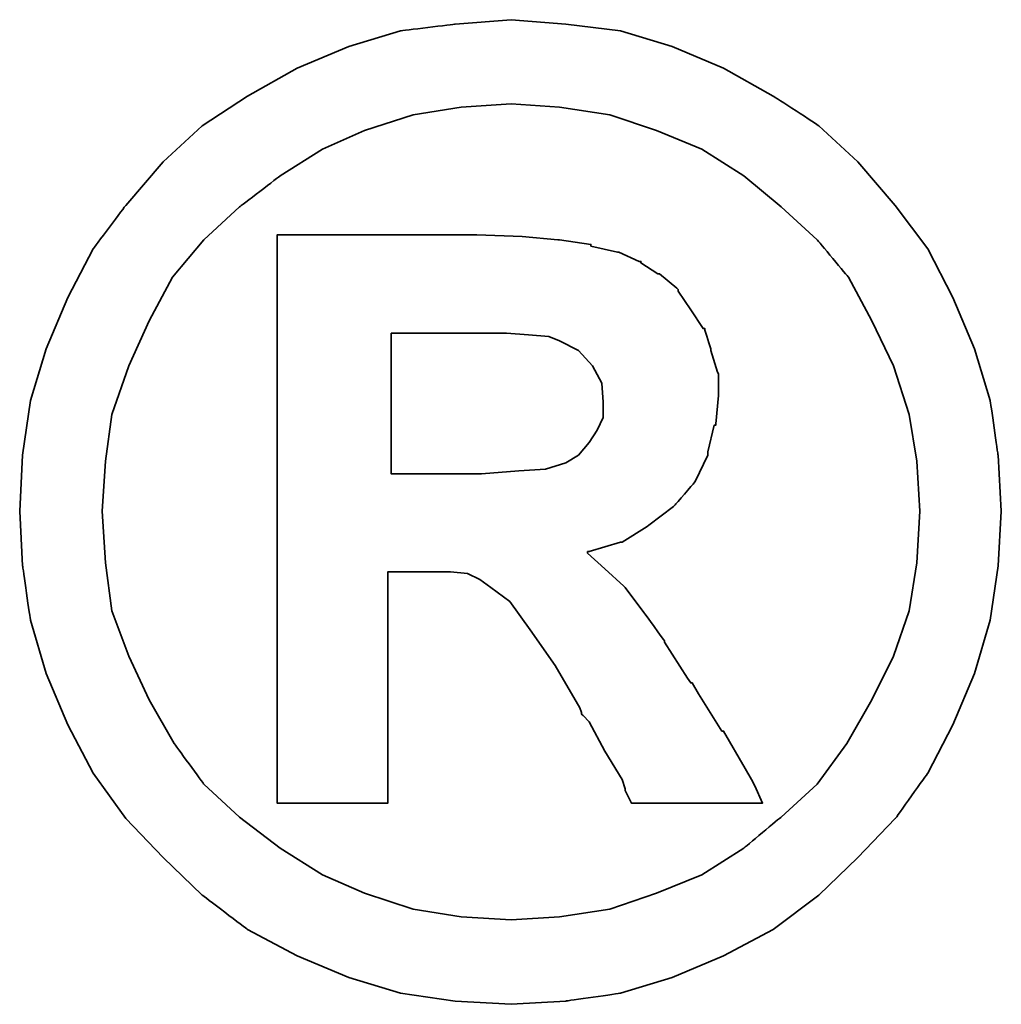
# Model space of a CAD drawing. Header units: millimetres. Extents: x 292 to 530, y -432 to -356.
# Tile 49 of 52: x 475.152 to 475.698, y -407.709 to -407.16. Entities that reach past the tile are written whole.
import ezdxf

# ---------------------------------------------------------------- set-up
doc = ezdxf.new("R2010")
doc.units = ezdxf.units.MM
doc.header["$LTSCALE"] = 0.1
doc.layers.add('DIM', color=4, linetype='CONTINUOUS')
doc.layers.add('layer 1', color=7, linetype='CONTINUOUS')

# ---------------------------------------------------------------- blocks, each defined once
blk = doc.blocks.new('TBI MOTION logo(完整正式版)')
at = {"layer": 'layer 1', "color": 22, "lineweight": 35}
for points, knots in [([(81.20634, 4.98624), (81.20634, 4.98624), (81.18649, 5.32862), (81.18649, 5.32862), (81.18649, 5.32862), (81.18649, 5.32862), (81.13886, 5.66206), (81.13886, 5.66206), (81.13886, 5.66206), (81.13886, 5.66206), (81.04359, 5.97764), (81.04359, 5.97764), (81.04359, 5.97764), (81.04359, 5.97764), (80.91061, 6.29124), (80.91061, 6.29124), (80.91061, 6.29124), (80.91061, 6.29124), (80.75778, 6.58697), (80.75778, 6.58697), (80.75778, 6.58697), (80.75778, 6.58697), (80.5593, 6.85294), (80.5593, 6.85294), (80.5593, 6.85294), (80.5593, 6.85294), (80.33105, 7.1189), (80.33105, 7.1189), (80.33105, 7.1189), (80.33105, 7.1189), (80.09287, 7.33921), (80.09287, 7.33921), (80.09287, 7.33921), (80.09287, 7.33921), (79.815, 7.51982), (79.815, 7.51982), (79.815, 7.51982), (79.815, 7.51982), (79.51133, 7.69051), (79.51133, 7.69051), (79.51133, 7.69051), (79.51133, 7.69051), (79.19773, 7.8235), (79.19773, 7.8235), (79.19773, 7.8235), (79.19773, 7.8235), (78.88215, 7.91877), (78.88215, 7.91877), (78.88215, 7.91877), (78.88215, 7.91877), (78.54871, 7.95846), (78.54871, 7.95846), (78.54871, 7.95846), (78.54871, 7.95846), (78.21526, 7.98625), (78.21526, 7.98625), (78.21526, 7.98625), (78.21526, 7.98625), (77.87388, 7.95846), (77.87388, 7.95846), (77.87388, 7.95846), (77.87388, 7.95846), (77.54044, 7.91877), (77.54044, 7.91877), (77.54044, 7.91877), (77.54044, 7.91877), (77.22485, 7.8235), (77.22485, 7.8235), (77.22485, 7.8235), (77.22485, 7.8235), (76.91027, 7.69051), (76.91027, 7.69051), (76.91027, 7.69051), (76.91027, 7.69051), (76.6056, 7.51982), (76.6056, 7.51982), (76.6056, 7.51982), (76.6056, 7.51982), (76.32972, 7.33921), (76.32972, 7.33921), (76.32972, 7.33921), (76.32972, 7.33921), (76.09154, 7.1189), (76.09154, 7.1189), (76.09154, 7.1189), (76.09154, 7.1189), (75.86329, 6.85294), (75.86329, 6.85294), (75.86329, 6.85294), (75.86329, 6.85294), (75.66382, 6.58697), (75.66382, 6.58697), (75.66382, 6.58697), (75.66382, 6.58697), (75.51099, 6.29124), (75.51099, 6.29124), (75.51099, 6.29124), (75.51099, 6.29124), (75.37702, 5.97764), (75.37702, 5.97764), (75.37702, 5.97764), (75.37702, 5.97764), (75.28175, 5.66206), (75.28175, 5.66206), (75.28175, 5.66206), (75.28175, 5.66206), (75.23411, 5.32862), (75.23411, 5.32862), (75.23411, 5.32862), (75.23411, 5.32862), (75.21625, 4.98624), (75.21625, 4.98624), (75.21625, 4.98624), (75.21625, 4.98624), (75.23411, 4.6528), (75.23411, 4.6528), (75.23411, 4.6528), (75.23411, 4.6528), (75.28175, 4.32035), (75.28175, 4.32035), (75.28175, 4.32035), (75.28175, 4.32035), (75.37702, 3.99583), (75.37702, 3.99583), (75.37702, 3.99583), (75.37702, 3.99583), (75.51099, 3.68224), (75.51099, 3.68224), (75.51099, 3.68224), (75.51099, 3.68224), (75.66382, 3.38749), (75.66382, 3.38749), (75.66382, 3.38749), (75.66382, 3.38749), (75.86329, 3.10963), (75.86329, 3.10963), (75.86329, 3.10963), (75.86329, 3.10963), (76.09154, 2.87145), (76.09154, 2.87145), (76.09154, 2.87145), (76.09154, 2.87145), (76.32972, 2.6432), (76.32972, 2.6432), (76.32972, 2.6432), (76.32972, 2.6432), (76.6056, 2.43381), (76.6056, 2.43381), (76.6056, 2.43381), (76.6056, 2.43381), (76.91027, 2.27205), (76.91027, 2.27205), (76.91027, 2.27205), (76.91027, 2.27205), (77.22485, 2.13906), (77.22485, 2.13906), (77.22485, 2.13906), (77.22485, 2.13906), (77.54044, 2.0438), (77.54044, 2.0438), (77.54044, 2.0438), (77.54044, 2.0438), (77.87388, 1.99616), (77.87388, 1.99616), (77.87388, 1.99616), (77.87388, 1.99616), (78.21526, 1.97631), (78.21526, 1.97631), (78.21526, 1.97631), (78.21526, 1.97631), (78.54871, 1.99616), (78.54871, 1.99616), (78.54871, 1.99616), (78.54871, 1.99616), (78.88215, 2.0438), (78.88215, 2.0438), (78.88215, 2.0438), (78.88215, 2.0438), (79.19773, 2.13906), (79.19773, 2.13906), (79.19773, 2.13906), (79.19773, 2.13906), (79.51133, 2.27205), (79.51133, 2.27205), (79.51133, 2.27205), (79.51133, 2.27205), (79.815, 2.43381), (79.815, 2.43381), (79.815, 2.43381), (79.815, 2.43381), (80.09287, 2.6432), (80.09287, 2.6432), (80.09287, 2.6432), (80.09287, 2.6432), (80.33105, 2.87145), (80.33105, 2.87145), (80.33105, 2.87145), (80.33105, 2.87145), (80.5593, 3.10963), (80.5593, 3.10963), (80.5593, 3.10963), (80.5593, 3.10963), (80.75778, 3.38749), (80.75778, 3.38749), (80.75778, 3.38749), (80.75778, 3.38749), (80.91061, 3.68224), (80.91061, 3.68224), (80.91061, 3.68224), (80.91061, 3.68224), (81.04359, 3.99583), (81.04359, 3.99583), (81.04359, 3.99583), (81.04359, 3.99583), (81.13886, 4.32035), (81.13886, 4.32035), (81.13886, 4.32035), (81.13886, 4.32035), (81.18649, 4.6528), (81.18649, 4.6528), (81.18649, 4.6528), (81.18649, 4.6528), (81.20634, 4.98624), (81.20634, 4.98624)], [0, 0, 0, 0, 0.0178571, 0.0178571, 0.0178571, 0.0178572, 0.0357143, 0.0357143, 0.0357143, 0.0357143, 0.0535714, 0.0535714, 0.0535714, 0.0535714, 0.0714286, 0.0714286, 0.0714286, 0.0714286, 0.0892857, 0.0892857, 0.0892857, 0.0892857, 0.1071429, 0.1071429, 0.1071429, 0.1071429, 0.125, 0.125, 0.125, 0.125, 0.1428571, 0.1428571, 0.1428571, 0.1428572, 0.1607143, 0.1607143, 0.1607143, 0.1607143, 0.1785714, 0.1785714, 0.1785714, 0.1785714, 0.1964286, 0.1964286, 0.1964286, 0.1964286, 0.2142857, 0.2142857, 0.2142857, 0.2142857, 0.2321429, 0.2321429, 0.2321429, 0.2321429, 0.25, 0.25, 0.25, 0.25, 0.2678571, 0.2678571, 0.2678571, 0.2678572, 0.2857143, 0.2857143, 0.2857143, 0.2857143, 0.3035714, 0.3035714, 0.3035714, 0.3035714, 0.3214286, 0.3214286, 0.3214286, 0.3214286, 0.3392857, 0.3392857, 0.3392857, 0.3392857, 0.3571429, 0.3571429, 0.3571429, 0.3571429, 0.375, 0.375, 0.375, 0.375, 0.3928571, 0.3928571, 0.3928571, 0.3928572, 0.4107143, 0.4107143, 0.4107143, 0.4107143, 0.4285714, 0.4285714, 0.4285714, 0.4285714, 0.4464286, 0.4464286, 0.4464286, 0.4464286, 0.4642857, 0.4642857, 0.4642857, 0.4642857, 0.4821429, 0.4821429, 0.4821429, 0.4821429, 0.5, 0.5, 0.5, 0.5, 0.5178571, 0.5178571, 0.5178571, 0.5178572, 0.5357143, 0.5357143, 0.5357143, 0.5357143, 0.5535714, 0.5535714, 0.5535714, 0.5535714, 0.5714286, 0.5714286, 0.5714286, 0.5714286, 0.5892857, 0.5892857, 0.5892857, 0.5892857, 0.6071429, 0.6071429, 0.6071429, 0.6071429, 0.625, 0.625, 0.625, 0.625, 0.6428571, 0.6428571, 0.6428571, 0.6428572, 0.6607143, 0.6607143, 0.6607143, 0.6607143, 0.6785714, 0.6785714, 0.6785714, 0.6785714, 0.6964286, 0.6964286, 0.6964286, 0.6964286, 0.7142857, 0.7142857, 0.7142857, 0.7142857, 0.7321429, 0.7321429, 0.7321429, 0.7321429, 0.75, 0.75, 0.75, 0.75, 0.7678571, 0.7678571, 0.7678571, 0.7678572, 0.7857143, 0.7857143, 0.7857143, 0.7857143, 0.8035714, 0.8035714, 0.8035714, 0.8035714, 0.8214286, 0.8214286, 0.8214286, 0.8214286, 0.8392857, 0.8392857, 0.8392857, 0.8392857, 0.8571429, 0.8571429, 0.8571429, 0.8571429, 0.875, 0.875, 0.875, 0.875, 0.8928571, 0.8928571, 0.8928571, 0.8928572, 0.9107143, 0.9107143, 0.9107143, 0.9107143, 0.9285714, 0.9285714, 0.9285714, 0.9285714, 0.9464286, 0.9464286, 0.9464286, 0.9464286, 0.9642857, 0.9642857, 0.9642857, 0.9642857, 0.9821429, 0.9821429, 0.9821429, 0.9821429, 1, 1, 1, 1]), ([(80.71014, 4.98624), (80.71014, 4.98624), (80.69129, 5.29091), (80.69129, 5.29091), (80.69129, 5.29091), (80.69129, 5.29091), (80.64464, 5.57672), (80.64464, 5.57672), (80.64464, 5.57672), (80.64464, 5.57672), (80.54937, 5.87245), (80.54937, 5.87245), (80.54937, 5.87245), (80.54937, 5.87245), (80.41639, 6.14833), (80.41639, 6.14833), (80.41639, 6.14833), (80.41639, 6.14833), (80.27349, 6.41429), (80.27349, 6.41429), (80.27349, 6.41429), (80.27349, 6.41429), (80.08295, 6.64255), (80.08295, 6.64255), (80.08295, 6.64255), (80.08295, 6.64255), (79.86264, 6.84301), (79.86264, 6.84301), (79.86264, 6.84301), (79.86264, 6.84301), (79.63439, 7.03355), (79.63439, 7.03355), (79.63439, 7.03355), (79.63439, 7.03355), (79.37835, 7.1963), (79.37835, 7.1963), (79.37835, 7.1963), (79.37835, 7.1963), (79.10246, 7.30944), (79.10246, 7.30944), (79.10246, 7.30944), (79.10246, 7.30944), (78.81665, 7.40471), (78.81665, 7.40471), (78.81665, 7.40471), (78.81665, 7.40471), (78.511, 7.45234), (78.511, 7.45234), (78.511, 7.45234), (78.511, 7.45234), (78.21526, 7.47219), (78.21526, 7.47219), (78.21526, 7.47219), (78.21526, 7.47219), (77.9106, 7.45234), (77.9106, 7.45234), (77.9106, 7.45234), (77.9106, 7.45234), (77.61685, 7.40471), (77.61685, 7.40471), (77.61685, 7.40471), (77.61685, 7.40471), (77.32012, 7.30944), (77.32012, 7.30944), (77.32012, 7.30944), (77.32012, 7.30944), (77.06309, 7.1963), (77.06309, 7.1963), (77.06309, 7.1963), (77.06309, 7.1963), (76.80606, 7.03355), (76.80606, 7.03355), (76.80606, 7.03355), (76.80606, 7.03355), (76.55797, 6.84301), (76.55797, 6.84301), (76.55797, 6.84301), (76.55797, 6.84301), (76.34063, 6.64255), (76.34063, 6.64255), (76.34063, 6.64255), (76.34063, 6.64255), (76.1491, 6.41429), (76.1491, 6.41429), (76.1491, 6.41429), (76.1491, 6.41429), (76.0062, 6.14833), (76.0062, 6.14833), (76.0062, 6.14833), (76.0062, 6.14833), (75.88314, 5.87245), (75.88314, 5.87245), (75.88314, 5.87245), (75.88314, 5.87245), (75.77794, 5.57672), (75.77794, 5.57672), (75.77794, 5.57672), (75.77794, 5.57672), (75.73924, 5.29091), (75.73924, 5.29091), (75.73924, 5.29091), (75.73924, 5.29091), (75.72039, 4.98624), (75.72039, 4.98624), (75.72039, 4.98624), (75.72039, 4.98624), (75.73924, 4.67165), (75.73924, 4.67165), (75.73924, 4.67165), (75.73924, 4.67165), (75.77794, 4.37791), (75.77794, 4.37791), (75.77794, 4.37791), (75.77794, 4.37791), (75.88314, 4.10102), (75.88314, 4.10102), (75.88314, 4.10102), (75.88314, 4.10102), (76.0062, 3.83407), (76.0062, 3.83407), (76.0062, 3.83407), (76.0062, 3.83407), (76.15902, 3.56811), (76.15902, 3.56811), (76.15902, 3.56811), (76.15902, 3.56811), (76.34063, 3.32001), (76.34063, 3.32001), (76.34063, 3.32001), (76.34063, 3.32001), (76.55797, 3.11955), (76.55797, 3.11955), (76.55797, 3.11955), (76.55797, 3.11955), (76.80606, 2.92901), (76.80606, 2.92901), (76.80606, 2.92901), (76.80606, 2.92901), (77.06309, 2.76725), (77.06309, 2.76725), (77.06309, 2.76725), (77.06309, 2.76725), (77.32012, 2.65412), (77.32012, 2.65412), (77.32012, 2.65412), (77.32012, 2.65412), (77.61685, 2.55786), (77.61685, 2.55786), (77.61685, 2.55786), (77.61685, 2.55786), (77.9106, 2.51022), (77.9106, 2.51022), (77.9106, 2.51022), (77.9106, 2.51022), (78.21526, 2.49137), (78.21526, 2.49137), (78.21526, 2.49137), (78.21526, 2.49137), (78.511, 2.51022), (78.511, 2.51022), (78.511, 2.51022), (78.511, 2.51022), (78.81665, 2.55786), (78.81665, 2.55786), (78.81665, 2.55786), (78.81665, 2.55786), (79.10246, 2.65412), (79.10246, 2.65412), (79.10246, 2.65412), (79.10246, 2.65412), (79.37835, 2.76725), (79.37835, 2.76725), (79.37835, 2.76725), (79.37835, 2.76725), (79.63439, 2.92901), (79.63439, 2.92901), (79.63439, 2.92901), (79.63439, 2.92901), (79.86264, 3.11955), (79.86264, 3.11955), (79.86264, 3.11955), (79.86264, 3.11955), (80.08295, 3.32001), (80.08295, 3.32001), (80.08295, 3.32001), (80.08295, 3.32001), (80.26356, 3.56811), (80.26356, 3.56811), (80.26356, 3.56811), (80.26356, 3.56811), (80.41639, 3.83407), (80.41639, 3.83407), (80.41639, 3.83407), (80.41639, 3.83407), (80.54937, 4.10102), (80.54937, 4.10102), (80.54937, 4.10102), (80.54937, 4.10102), (80.64464, 4.37791), (80.64464, 4.37791), (80.64464, 4.37791), (80.64464, 4.37791), (80.69129, 4.67165), (80.69129, 4.67165), (80.69129, 4.67165), (80.69129, 4.67165), (80.71014, 4.98624), (80.71014, 4.98624)], [0, 0, 0, 0, 0.0192308, 0.0192308, 0.0192308, 0.0192308, 0.0384615, 0.0384615, 0.0384615, 0.0384615, 0.0576923, 0.0576923, 0.0576923, 0.0576923, 0.0769231, 0.0769231, 0.0769231, 0.0769231, 0.0961538, 0.0961538, 0.0961538, 0.0961539, 0.1153846, 0.1153846, 0.1153846, 0.1153846, 0.1346154, 0.1346154, 0.1346154, 0.1346154, 0.1538462, 0.1538462, 0.1538462, 0.1538462, 0.1730769, 0.1730769, 0.1730769, 0.1730769, 0.1923077, 0.1923077, 0.1923077, 0.1923077, 0.2115385, 0.2115385, 0.2115385, 0.2115385, 0.2307692, 0.2307692, 0.2307692, 0.2307692, 0.25, 0.25, 0.25, 0.25, 0.2692308, 0.2692308, 0.2692308, 0.2692308, 0.2884615, 0.2884615, 0.2884615, 0.2884615, 0.3076923, 0.3076923, 0.3076923, 0.3076923, 0.3269231, 0.3269231, 0.3269231, 0.3269231, 0.3461538, 0.3461538, 0.3461538, 0.3461539, 0.3653846, 0.3653846, 0.3653846, 0.3653846, 0.3846154, 0.3846154, 0.3846154, 0.3846154, 0.4038462, 0.4038462, 0.4038462, 0.4038462, 0.4230769, 0.4230769, 0.4230769, 0.4230769, 0.4423077, 0.4423077, 0.4423077, 0.4423077, 0.4615385, 0.4615385, 0.4615385, 0.4615385, 0.4807692, 0.4807692, 0.4807692, 0.4807692, 0.5, 0.5, 0.5, 0.5, 0.5192308, 0.5192308, 0.5192308, 0.5192308, 0.5384615, 0.5384615, 0.5384615, 0.5384615, 0.5576923, 0.5576923, 0.5576923, 0.5576923, 0.5769231, 0.5769231, 0.5769231, 0.5769231, 0.5961538, 0.5961538, 0.5961538, 0.5961539, 0.6153846, 0.6153846, 0.6153846, 0.6153846, 0.6346154, 0.6346154, 0.6346154, 0.6346154, 0.6538462, 0.6538462, 0.6538462, 0.6538462, 0.6730769, 0.6730769, 0.6730769, 0.6730769, 0.6923077, 0.6923077, 0.6923077, 0.6923077, 0.7115385, 0.7115385, 0.7115385, 0.7115385, 0.7307692, 0.7307692, 0.7307692, 0.7307692, 0.75, 0.75, 0.75, 0.75, 0.7692308, 0.7692308, 0.7692308, 0.7692308, 0.7884615, 0.7884615, 0.7884615, 0.7884615, 0.8076923, 0.8076923, 0.8076923, 0.8076923, 0.8269231, 0.8269231, 0.8269231, 0.8269231, 0.8461538, 0.8461538, 0.8461538, 0.8461539, 0.8653846, 0.8653846, 0.8653846, 0.8653846, 0.8846154, 0.8846154, 0.8846154, 0.8846154, 0.9038462, 0.9038462, 0.9038462, 0.9038462, 0.9230769, 0.9230769, 0.9230769, 0.9230769, 0.9423077, 0.9423077, 0.9423077, 0.9423077, 0.9615385, 0.9615385, 0.9615385, 0.9615385, 0.9807692, 0.9807692, 0.9807692, 0.9807692, 1, 1, 1, 1]), ([(76.78721, 3.2823), (76.78721, 3.2823), (76.78721, 3.32001), (76.78721, 3.32001), (76.78721, 3.32001), (76.78721, 3.32001), (76.78721, 3.42422), (76.78721, 3.42422), (76.78721, 3.42422), (76.78721, 3.42422), (76.78721, 3.59689), (76.78721, 3.59689), (76.78721, 3.59689), (76.78721, 3.59689), (76.78721, 3.80529), (76.78721, 3.80529), (76.78721, 3.80529), (76.78721, 3.80529), (76.78721, 4.0524), (76.78721, 4.0524), (76.78721, 4.0524), (76.78721, 4.0524), (76.78721, 4.32035), (76.78721, 4.32035), (76.78721, 4.32035), (76.78721, 4.32035), (76.78721, 4.92868), (76.78721, 4.92868), (76.78721, 4.92868), (76.78721, 4.92868), (76.78721, 5.53801), (76.78721, 5.53801), (76.78721, 5.53801), (76.78721, 5.53801), (76.78721, 5.82482), (76.78721, 5.82482), (76.78721, 5.82482), (76.78721, 5.82482), (76.78721, 6.07291), (76.78721, 6.07291), (76.78721, 6.07291), (76.78721, 6.07291), (76.78721, 6.30017), (76.78721, 6.30017), (76.78721, 6.30017), (76.78721, 6.30017), (76.78721, 6.45399), (76.78721, 6.45399), (76.78721, 6.45399), (76.78721, 6.45399), (76.78721, 6.5572), (76.78721, 6.5572), (76.78721, 6.5572), (76.78721, 6.5572), (76.78721, 6.59689), (76.78721, 6.59689), (76.78721, 6.59689), (76.78721, 6.59689), (76.78721, 6.67232), (76.78721, 6.67232), (76.78721, 6.67232), (76.78721, 6.67232), (76.8537, 6.67232), (76.8537, 6.67232), (76.8537, 6.67232), (76.8537, 6.67232), (76.87355, 6.67232), (76.87355, 6.67232), (76.87355, 6.67232), (76.87355, 6.67232), (76.91027, 6.67232), (76.91027, 6.67232), (76.91027, 6.67232), (76.91027, 6.67232), (77.04424, 6.67232), (77.04424, 6.67232), (77.04424, 6.67232), (77.04424, 6.67232), (77.22485, 6.67232), (77.22485, 6.67232), (77.22485, 6.67232), (77.22485, 6.67232), (77.43524, 6.67232), (77.43524, 6.67232), (77.43524, 6.67232), (77.43524, 6.67232), (77.65357, 6.67232), (77.65357, 6.67232), (77.65357, 6.67232), (77.65357, 6.67232), (77.82625, 6.67232), (77.82625, 6.67232), (77.82625, 6.67232), (77.82625, 6.67232), (77.94037, 6.67232), (77.94037, 6.67232), (77.94037, 6.67232), (77.94037, 6.67232), (77.97709, 6.67232), (77.97709, 6.67232), (77.97709, 6.67232), (77.97709, 6.67232), (77.99694, 6.67232), (77.99694, 6.67232), (77.99694, 6.67232), (77.99694, 6.67232), (78.00686, 6.67232), (78.00686, 6.67232), (78.00686, 6.67232), (78.00686, 6.67232), (78.28275, 6.6624), (78.28275, 6.6624), (78.28275, 6.6624), (78.28275, 6.6624), (78.50107, 6.64255), (78.50107, 6.64255), (78.50107, 6.64255), (78.50107, 6.64255), (78.511, 6.64255), (78.511, 6.64255), (78.511, 6.64255), (78.511, 6.64255), (78.70154, 6.61476), (78.70154, 6.61476), (78.70154, 6.61476), (78.70154, 6.61476), (78.70154, 6.60483), (78.70154, 6.60483), (78.70154, 6.60483), (78.70154, 6.60483), (78.86429, 6.56713), (78.86429, 6.56713), (78.86429, 6.56713), (78.86429, 6.56713), (78.87223, 6.56713), (78.87223, 6.56713), (78.87223, 6.56713), (78.87223, 6.56713), (78.99727, 6.51056), (78.99727, 6.51056), (78.99727, 6.51056), (78.99727, 6.51056), (79.00719, 6.51056), (79.00719, 6.51056), (79.00719, 6.51056), (79.00719, 6.51056), (79.00719, 6.50162), (79.00719, 6.50162), (79.00719, 6.50162), (79.00719, 6.50162), (79.1104, 6.43415), (79.1104, 6.43415), (79.1104, 6.43415), (79.1104, 6.43415), (79.12132, 6.43415), (79.12132, 6.43415), (79.12132, 6.43415), (79.12132, 6.43415), (79.22552, 6.34781), (79.22552, 6.34781), (79.22552, 6.34781), (79.22552, 6.34781), (79.23544, 6.33888), (79.23544, 6.33888), (79.23544, 6.33888), (79.23544, 6.33888), (79.23544, 6.32895), (79.23544, 6.32895), (79.23544, 6.32895), (79.23544, 6.32895), (79.31087, 6.21483), (79.31087, 6.21483), (79.31087, 6.21483), (79.31087, 6.21483), (79.38629, 6.1007), (79.38629, 6.1007), (79.38629, 6.1007), (79.38629, 6.1007), (79.3972, 6.1007), (79.3972, 6.1007), (79.3972, 6.1007), (79.3972, 6.1007), (79.3972, 6.09078), (79.3972, 6.09078), (79.3972, 6.09078), (79.3972, 6.09078), (79.43392, 5.97764), (79.43392, 5.97764), (79.43392, 5.97764), (79.43392, 5.97764), (79.43392, 5.96772), (79.43392, 5.96772), (79.43392, 5.96772), (79.43392, 5.96772), (79.47362, 5.83474), (79.47362, 5.83474), (79.47362, 5.83474), (79.47362, 5.83474), (79.48156, 5.82482), (79.48156, 5.82482), (79.48156, 5.82482), (79.48156, 5.82482), (79.48156, 5.69977), (79.48156, 5.69977), (79.48156, 5.69977), (79.48156, 5.69977), (79.48156, 5.69183), (79.48156, 5.69183), (79.48156, 5.69183), (79.48156, 5.69183), (79.4637, 5.51915), (79.4637, 5.51915), (79.4637, 5.51915), (79.4637, 5.51915), (79.4637, 5.51122), (79.4637, 5.51122), (79.4637, 5.51122), (79.4637, 5.51122), (79.45377, 5.51122), (79.45377, 5.51122), (79.45377, 5.51122), (79.45377, 5.51122), (79.41507, 5.34847), (79.41507, 5.34847), (79.41507, 5.34847), (79.41507, 5.34847), (79.41507, 5.33854), (79.41507, 5.33854), (79.41507, 5.33854), (79.41507, 5.33854), (79.41507, 5.32862), (79.41507, 5.32862), (79.41507, 5.32862), (79.41507, 5.32862), (79.33865, 5.16785), (79.33865, 5.16785), (79.33865, 5.16785), (79.33865, 5.16785), (79.33071, 5.15693), (79.33071, 5.15693), (79.33071, 5.15693), (79.33071, 5.15693), (79.2156, 5.02495), (79.2156, 5.02495), (79.2156, 5.02495), (79.2156, 5.02495), (79.20567, 5.01502), (79.20567, 5.01502), (79.20567, 5.01502), (79.20567, 5.01502), (79.05483, 4.89991), (79.05483, 4.89991), (79.05483, 4.89991), (79.05483, 4.89991), (79.04491, 4.89197), (79.04491, 4.89197), (79.04491, 4.89197), (79.04491, 4.89197), (78.89208, 4.7967), (78.89208, 4.7967), (78.89208, 4.7967), (78.89208, 4.7967), (78.88215, 4.7967), (78.88215, 4.7967), (78.88215, 4.7967), (78.88215, 4.7967), (78.69161, 4.73913), (78.69161, 4.73913), (78.69161, 4.73913), (78.69161, 4.73913), (78.68169, 4.73913), (78.68169, 4.73913), (78.68169, 4.73913), (78.68169, 4.73913), (78.68169, 4.72921), (78.68169, 4.72921), (78.68169, 4.72921), (78.68169, 4.72921), (78.78688, 4.63394), (78.78688, 4.63394), (78.78688, 4.63394), (78.78688, 4.63394), (78.902, 4.52875), (78.902, 4.52875), (78.902, 4.52875), (78.902, 4.52875), (78.91093, 4.52081), (78.91093, 4.52081), (78.91093, 4.52081), (78.91093, 4.52081), (79.02506, 4.36798), (79.02506, 4.36798), (79.02506, 4.36798), (79.02506, 4.36798), (79.1501, 4.1953), (79.1501, 4.1953), (79.1501, 4.1953), (79.1501, 4.1953), (79.1501, 4.18736), (79.1501, 4.18736), (79.1501, 4.18736), (79.1501, 4.18736), (79.29201, 3.96705), (79.29201, 3.96705), (79.29201, 3.96705), (79.29201, 3.96705), (79.31087, 3.93828), (79.31087, 3.93828), (79.31087, 3.93828), (79.31087, 3.93828), (79.32079, 3.93828), (79.32079, 3.93828), (79.32079, 3.93828), (79.32079, 3.93828), (79.3585, 3.87178), (79.3585, 3.87178), (79.3585, 3.87178), (79.3585, 3.87178), (79.50141, 3.64353), (79.50141, 3.64353), (79.50141, 3.64353), (79.50141, 3.64353), (79.51133, 3.64353), (79.51133, 3.64353), (79.51133, 3.64353), (79.51133, 3.64353), (79.64431, 3.41528), (79.64431, 3.41528), (79.64431, 3.41528), (79.64431, 3.41528), (79.68202, 3.3478), (79.68202, 3.3478), (79.68202, 3.3478), (79.68202, 3.3478), (79.70187, 3.31009), (79.70187, 3.31009), (79.70187, 3.31009), (79.70187, 3.31009), (79.7495, 3.2049), (79.7495, 3.2049), (79.7495, 3.2049), (79.7495, 3.2049), (79.64431, 3.2049), (79.64431, 3.2049), (79.64431, 3.2049), (79.64431, 3.2049), (79.62546, 3.2049), (79.62546, 3.2049), (79.62546, 3.2049), (79.62546, 3.2049), (79.53912, 3.2049), (79.53912, 3.2049), (79.53912, 3.2049), (79.53912, 3.2049), (79.31087, 3.2049), (79.31087, 3.2049), (79.31087, 3.2049), (79.31087, 3.2049), (79.08262, 3.2049), (79.08262, 3.2049), (79.08262, 3.2049), (79.08262, 3.2049), (79.00719, 3.2049), (79.00719, 3.2049), (79.00719, 3.2049), (79.00719, 3.2049), (78.98735, 3.2049), (78.98735, 3.2049), (78.98735, 3.2049), (78.98735, 3.2049), (78.94964, 3.2049), (78.94964, 3.2049), (78.94964, 3.2049), (78.94964, 3.2049), (78.92979, 3.24459), (78.92979, 3.24459), (78.92979, 3.24459), (78.92979, 3.24459), (78.91093, 3.2823), (78.91093, 3.2823), (78.91093, 3.2823), (78.91093, 3.2823), (78.91093, 3.29223), (78.91093, 3.29223), (78.91093, 3.29223), (78.91093, 3.29223), (78.89208, 3.3478), (78.89208, 3.3478), (78.89208, 3.3478), (78.89208, 3.3478), (78.78688, 3.52048), (78.78688, 3.52048), (78.78688, 3.52048), (78.78688, 3.52048), (78.69161, 3.7001), (78.69161, 3.7001), (78.69161, 3.7001), (78.69161, 3.7001), (78.6539, 3.7388), (78.6539, 3.7388), (78.6539, 3.7388), (78.6539, 3.7388), (78.64398, 3.74873), (78.64398, 3.74873), (78.64398, 3.74873), (78.64398, 3.74873), (78.64398, 3.75766), (78.64398, 3.75766), (78.64398, 3.75766), (78.64398, 3.75766), (78.63405, 3.78644), (78.63405, 3.78644), (78.63405, 3.78644), (78.63405, 3.78644), (78.48321, 4.04347), (78.48321, 4.04347), (78.48321, 4.04347), (78.48321, 4.04347), (78.33038, 4.2618), (78.33038, 4.2618), (78.33038, 4.2618), (78.33038, 4.2618), (78.20732, 4.43447), (78.20732, 4.43447), (78.20732, 4.43447), (78.20732, 4.43447), (78.09221, 4.52081), (78.09221, 4.52081), (78.09221, 4.52081), (78.09221, 4.52081), (78.02472, 4.56845), (78.02472, 4.56845), (78.02472, 4.56845), (78.02472, 4.56845), (77.9493, 4.60616), (77.9493, 4.60616), (77.9493, 4.60616), (77.9493, 4.60616), (77.8451, 4.61608), (77.8451, 4.61608), (77.8451, 4.61608), (77.8451, 4.61608), (77.71113, 4.61608), (77.71113, 4.61608), (77.71113, 4.61608), (77.71113, 4.61608), (77.69128, 4.61608), (77.69128, 4.61608), (77.69128, 4.61608), (77.69128, 4.61608), (77.67342, 4.61608), (77.67342, 4.61608), (77.67342, 4.61608), (77.67342, 4.61608), (77.5583, 4.61608), (77.5583, 4.61608), (77.5583, 4.61608), (77.5583, 4.61608), (77.46303, 4.61608), (77.46303, 4.61608), (77.46303, 4.61608), (77.46303, 4.61608), (77.46303, 4.54761), (77.46303, 4.54761), (77.46303, 4.54761), (77.46303, 4.54761), (77.46303, 4.47318), (77.46303, 4.47318), (77.46303, 4.47318), (77.46303, 4.47318), (77.46303, 4.24294), (77.46303, 4.24294), (77.46303, 4.24294), (77.46303, 4.24294), (77.46303, 3.99583), (77.46303, 3.99583), (77.46303, 3.99583), (77.46303, 3.99583), (77.46303, 3.72888), (77.46303, 3.72888), (77.46303, 3.72888), (77.46303, 3.72888), (77.46303, 3.51055), (77.46303, 3.51055), (77.46303, 3.51055), (77.46303, 3.51055), (77.46303, 3.42422), (77.46303, 3.42422), (77.46303, 3.42422), (77.46303, 3.42422), (77.46303, 3.35773), (77.46303, 3.35773), (77.46303, 3.35773), (77.46303, 3.35773), (77.46303, 3.30017), (77.46303, 3.30017), (77.46303, 3.30017), (77.46303, 3.30017), (77.46303, 3.2823), (77.46303, 3.2823), (77.46303, 3.2823), (77.46303, 3.2823), (77.46303, 3.2049), (77.46303, 3.2049), (77.46303, 3.2049), (77.46303, 3.2049), (77.39753, 3.2049), (77.39753, 3.2049), (77.39753, 3.2049), (77.39753, 3.2049), (77.37768, 3.2049), (77.37768, 3.2049), (77.37768, 3.2049), (77.37768, 3.2049), (77.32012, 3.2049), (77.32012, 3.2049), (77.32012, 3.2049), (77.32012, 3.2049), (77.12165, 3.2049), (77.12165, 3.2049), (77.12165, 3.2049), (77.12165, 3.2049), (76.94897, 3.2049), (76.94897, 3.2049), (76.94897, 3.2049), (76.94897, 3.2049), (76.8924, 3.2049), (76.8924, 3.2049), (76.8924, 3.2049), (76.8924, 3.2049), (76.8537, 3.2049), (76.8537, 3.2049), (76.8537, 3.2049), (76.8537, 3.2049), (76.78721, 3.2049), (76.78721, 3.2049), (76.78721, 3.2049), (76.78721, 3.2049), (76.78721, 3.2823), (76.78721, 3.2823)], [0, 0, 0, 0, 0.0074074, 0.0074074, 0.0074074, 0.0074074, 0.0148148, 0.0148148, 0.0148148, 0.0148148, 0.0222222, 0.0222222, 0.0222222, 0.0222222, 0.0296296, 0.0296296, 0.0296296, 0.0296296, 0.037037, 0.037037, 0.037037, 0.037037, 0.0444444, 0.0444444, 0.0444444, 0.0444445, 0.0518519, 0.0518519, 0.0518519, 0.0518519, 0.0592593, 0.0592593, 0.0592593, 0.0592593, 0.0666667, 0.0666667, 0.0666667, 0.0666667, 0.0740741, 0.0740741, 0.0740741, 0.0740741, 0.0814815, 0.0814815, 0.0814815, 0.0814815, 0.0888889, 0.0888889, 0.0888889, 0.0888889, 0.0962963, 0.0962963, 0.0962963, 0.0962963, 0.1037037, 0.1037037, 0.1037037, 0.1037037, 0.1111111, 0.1111111, 0.1111111, 0.1111111, 0.1185185, 0.1185185, 0.1185185, 0.1185185, 0.1259259, 0.1259259, 0.1259259, 0.1259259, 0.1333333, 0.1333333, 0.1333333, 0.1333333, 0.1407407, 0.1407407, 0.1407407, 0.1407408, 0.1481481, 0.1481481, 0.1481481, 0.1481482, 0.1555556, 0.1555556, 0.1555556, 0.1555556, 0.162963, 0.162963, 0.162963, 0.162963, 0.1703704, 0.1703704, 0.1703704, 0.1703704, 0.1777778, 0.1777778, 0.1777778, 0.1777778, 0.1851852, 0.1851852, 0.1851852, 0.1851852, 0.1925926, 0.1925926, 0.1925926, 0.1925926, 0.2, 0.2, 0.2, 0.2, 0.2074074, 0.2074074, 0.2074074, 0.2074074, 0.2148148, 0.2148148, 0.2148148, 0.2148148, 0.2222222, 0.2222222, 0.2222222, 0.2222222, 0.2296296, 0.2296296, 0.2296296, 0.2296296, 0.237037, 0.237037, 0.237037, 0.237037, 0.2444444, 0.2444444, 0.2444444, 0.2444445, 0.2518519, 0.2518519, 0.2518519, 0.2518519, 0.2592593, 0.2592593, 0.2592593, 0.2592593, 0.2666667, 0.2666667, 0.2666667, 0.2666667, 0.2740741, 0.2740741, 0.2740741, 0.2740741, 0.2814815, 0.2814815, 0.2814815, 0.2814815, 0.2888889, 0.2888889, 0.2888889, 0.2888889, 0.2962963, 0.2962963, 0.2962963, 0.2962963, 0.3037037, 0.3037037, 0.3037037, 0.3037037, 0.3111111, 0.3111111, 0.3111111, 0.3111111, 0.3185185, 0.3185185, 0.3185185, 0.3185185, 0.3259259, 0.3259259, 0.3259259, 0.3259259, 0.3333333, 0.3333333, 0.3333333, 0.3333333, 0.3407407, 0.3407407, 0.3407407, 0.3407408, 0.3481481, 0.3481481, 0.3481481, 0.3481482, 0.3555556, 0.3555556, 0.3555556, 0.3555556, 0.362963, 0.362963, 0.362963, 0.362963, 0.3703704, 0.3703704, 0.3703704, 0.3703704, 0.3777778, 0.3777778, 0.3777778, 0.3777778, 0.3851852, 0.3851852, 0.3851852, 0.3851852, 0.3925926, 0.3925926, 0.3925926, 0.3925926, 0.4, 0.4, 0.4, 0.4, 0.4074074, 0.4074074, 0.4074074, 0.4074074, 0.4148148, 0.4148148, 0.4148148, 0.4148148, 0.4222222, 0.4222222, 0.4222222, 0.4222222, 0.4296296, 0.4296296, 0.4296296, 0.4296296, 0.437037, 0.437037, 0.437037, 0.437037, 0.4444444, 0.4444444, 0.4444444, 0.4444445, 0.4518519, 0.4518519, 0.4518519, 0.4518519, 0.4592593, 0.4592593, 0.4592593, 0.4592593, 0.4666667, 0.4666667, 0.4666667, 0.4666667, 0.4740741, 0.4740741, 0.4740741, 0.4740741, 0.4814815, 0.4814815, 0.4814815, 0.4814815, 0.4888889, 0.4888889, 0.4888889, 0.4888889, 0.4962963, 0.4962963, 0.4962963, 0.4962963, 0.5037037, 0.5037037, 0.5037037, 0.5037037, 0.5111111, 0.5111111, 0.5111111, 0.5111111, 0.5185185, 0.5185185, 0.5185185, 0.5185185, 0.5259259, 0.5259259, 0.5259259, 0.5259259, 0.5333333, 0.5333333, 0.5333333, 0.5333333, 0.5407407, 0.5407407, 0.5407407, 0.5407408, 0.5481481, 0.5481481, 0.5481481, 0.5481482, 0.5555556, 0.5555556, 0.5555556, 0.5555556, 0.562963, 0.562963, 0.562963, 0.562963, 0.5703704, 0.5703704, 0.5703704, 0.5703704, 0.5777778, 0.5777778, 0.5777778, 0.5777778, 0.5851852, 0.5851852, 0.5851852, 0.5851852, 0.5925926, 0.5925926, 0.5925926, 0.5925926, 0.6, 0.6, 0.6, 0.6, 0.6074074, 0.6074074, 0.6074074, 0.6074074, 0.6148148, 0.6148148, 0.6148148, 0.6148148, 0.6222222, 0.6222222, 0.6222222, 0.6222222, 0.6296296, 0.6296296, 0.6296296, 0.6296296, 0.637037, 0.637037, 0.637037, 0.637037, 0.6444444, 0.6444444, 0.6444444, 0.6444445, 0.6518519, 0.6518519, 0.6518519, 0.6518519, 0.6592593, 0.6592593, 0.6592593, 0.6592593, 0.6666667, 0.6666667, 0.6666667, 0.6666667, 0.6740741, 0.6740741, 0.6740741, 0.6740741, 0.6814815, 0.6814815, 0.6814815, 0.6814815, 0.6888889, 0.6888889, 0.6888889, 0.6888889, 0.6962963, 0.6962963, 0.6962963, 0.6962963, 0.7037037, 0.7037037, 0.7037037, 0.7037037, 0.7111111, 0.7111111, 0.7111111, 0.7111111, 0.7185185, 0.7185185, 0.7185185, 0.7185185, 0.7259259, 0.7259259, 0.7259259, 0.7259259, 0.7333333, 0.7333333, 0.7333333, 0.7333333, 0.7407407, 0.7407407, 0.7407407, 0.7407408, 0.7481481, 0.7481481, 0.7481481, 0.7481482, 0.7555556, 0.7555556, 0.7555556, 0.7555556, 0.762963, 0.762963, 0.762963, 0.762963, 0.7703704, 0.7703704, 0.7703704, 0.7703704, 0.7777778, 0.7777778, 0.7777778, 0.7777778, 0.7851852, 0.7851852, 0.7851852, 0.7851852, 0.7925926, 0.7925926, 0.7925926, 0.7925926, 0.8, 0.8, 0.8, 0.8, 0.8074074, 0.8074074, 0.8074074, 0.8074074, 0.8148148, 0.8148148, 0.8148148, 0.8148148, 0.8222222, 0.8222222, 0.8222222, 0.8222222, 0.8296296, 0.8296296, 0.8296296, 0.8296296, 0.837037, 0.837037, 0.837037, 0.837037, 0.8444444, 0.8444444, 0.8444444, 0.8444445, 0.8518519, 0.8518519, 0.8518519, 0.8518519, 0.8592593, 0.8592593, 0.8592593, 0.8592593, 0.8666667, 0.8666667, 0.8666667, 0.8666667, 0.8740741, 0.8740741, 0.8740741, 0.8740741, 0.8814815, 0.8814815, 0.8814815, 0.8814815, 0.8888889, 0.8888889, 0.8888889, 0.8888889, 0.8962963, 0.8962963, 0.8962963, 0.8962963, 0.9037037, 0.9037037, 0.9037037, 0.9037037, 0.9111111, 0.9111111, 0.9111111, 0.9111111, 0.9185185, 0.9185185, 0.9185185, 0.9185185, 0.9259259, 0.9259259, 0.9259259, 0.9259259, 0.9333333, 0.9333333, 0.9333333, 0.9333333, 0.9407407, 0.9407407, 0.9407407, 0.9407408, 0.9481481, 0.9481481, 0.9481481, 0.9481482, 0.9555556, 0.9555556, 0.9555556, 0.9555556, 0.962963, 0.962963, 0.962963, 0.962963, 0.9703704, 0.9703704, 0.9703704, 0.9703704, 0.9777778, 0.9777778, 0.9777778, 0.9777778, 0.9851852, 0.9851852, 0.9851852, 0.9851852, 0.9925926, 0.9925926, 0.9925926, 0.9925926, 1, 1, 1, 1]), ([(77.48288, 6.07291), (77.48288, 6.07291), (77.48288, 5.99551), (77.48288, 5.99551), (77.48288, 5.99551), (77.48288, 5.99551), (77.48288, 5.82482), (77.48288, 5.82482), (77.48288, 5.82482), (77.48288, 5.82482), (77.48288, 5.63328), (77.48288, 5.63328), (77.48288, 5.63328), (77.48288, 5.63328), (77.48288, 5.46358), (77.48288, 5.46358), (77.48288, 5.46358), (77.48288, 5.46358), (77.48288, 5.29091), (77.48288, 5.29091), (77.48288, 5.29091), (77.48288, 5.29091), (77.48288, 5.21449), (77.48288, 5.21449), (77.48288, 5.21449), (77.48288, 5.21449), (77.50074, 5.21449), (77.50074, 5.21449), (77.50074, 5.21449), (77.50074, 5.21449), (77.71113, 5.21449), (77.71113, 5.21449), (77.71113, 5.21449), (77.71113, 5.21449), (77.94037, 5.21449), (77.94037, 5.21449), (77.94037, 5.21449), (77.94037, 5.21449), (78.01579, 5.21449), (78.01579, 5.21449), (78.01579, 5.21449), (78.01579, 5.21449), (78.03465, 5.21449), (78.03465, 5.21449), (78.03465, 5.21449), (78.03465, 5.21449), (78.2629, 5.23335), (78.2629, 5.23335), (78.2629, 5.23335), (78.2629, 5.23335), (78.42565, 5.24327), (78.42565, 5.24327), (78.42565, 5.24327), (78.42565, 5.24327), (78.54871, 5.28098), (78.54871, 5.28098), (78.54871, 5.28098), (78.54871, 5.28098), (78.62611, 5.32862), (78.62611, 5.32862), (78.62611, 5.32862), (78.62611, 5.32862), (78.69161, 5.40503), (78.69161, 5.40503), (78.69161, 5.40503), (78.69161, 5.40503), (78.73925, 5.48145), (78.73925, 5.48145), (78.73925, 5.48145), (78.73925, 5.48145), (78.77696, 5.55885), (78.77696, 5.55885), (78.77696, 5.55885), (78.77696, 5.55885), (78.77696, 5.65214), (78.77696, 5.65214), (78.77696, 5.65214), (78.77696, 5.65214), (78.76902, 5.76726), (78.76902, 5.76726), (78.76902, 5.76726), (78.76902, 5.76726), (78.71146, 5.87245), (78.71146, 5.87245), (78.71146, 5.87245), (78.71146, 5.87245), (78.62611, 5.96772), (78.62611, 5.96772), (78.62611, 5.96772), (78.62611, 5.96772), (78.511, 6.02528), (78.511, 6.02528), (78.511, 6.02528), (78.511, 6.02528), (78.44451, 6.05306), (78.44451, 6.05306), (78.44451, 6.05306), (78.44451, 6.05306), (78.32046, 6.06299), (78.32046, 6.06299), (78.32046, 6.06299), (78.32046, 6.06299), (78.18748, 6.07291), (78.18748, 6.07291), (78.18748, 6.07291), (78.18748, 6.07291), (77.99694, 6.07291), (77.99694, 6.07291), (77.99694, 6.07291), (77.99694, 6.07291), (77.97709, 6.07291), (77.97709, 6.07291), (77.97709, 6.07291), (77.97709, 6.07291), (77.90167, 6.07291), (77.90167, 6.07291), (77.90167, 6.07291), (77.90167, 6.07291), (77.69128, 6.07291), (77.69128, 6.07291), (77.69128, 6.07291), (77.69128, 6.07291), (77.50074, 6.07291), (77.50074, 6.07291), (77.50074, 6.07291), (77.50074, 6.07291), (77.48288, 6.07291), (77.48288, 6.07291)], [0, 0, 0, 0, 0.03125, 0.03125, 0.03125, 0.03125, 0.0625, 0.0625, 0.0625, 0.0625, 0.09375, 0.09375, 0.09375, 0.09375, 0.125, 0.125, 0.125, 0.125, 0.15625, 0.15625, 0.15625, 0.15625, 0.1875, 0.1875, 0.1875, 0.1875, 0.21875, 0.21875, 0.21875, 0.21875, 0.25, 0.25, 0.25, 0.25, 0.28125, 0.28125, 0.28125, 0.28125, 0.3125, 0.3125, 0.3125, 0.3125, 0.34375, 0.34375, 0.34375, 0.34375, 0.375, 0.375, 0.375, 0.375, 0.40625, 0.40625, 0.40625, 0.40625, 0.4375, 0.4375, 0.4375, 0.4375, 0.46875, 0.46875, 0.46875, 0.46875, 0.5, 0.5, 0.5, 0.5, 0.53125, 0.53125, 0.53125, 0.53125, 0.5625, 0.5625, 0.5625, 0.5625, 0.59375, 0.59375, 0.59375, 0.59375, 0.625, 0.625, 0.625, 0.625, 0.65625, 0.65625, 0.65625, 0.65625, 0.6875, 0.6875, 0.6875, 0.6875, 0.71875, 0.71875, 0.71875, 0.71875, 0.75, 0.75, 0.75, 0.75, 0.78125, 0.78125, 0.78125, 0.78125, 0.8125, 0.8125, 0.8125, 0.8125, 0.84375, 0.84375, 0.84375, 0.84375, 0.875, 0.875, 0.875, 0.875, 0.90625, 0.90625, 0.90625, 0.90625, 0.9375, 0.9375, 0.9375, 0.9375, 0.96875, 0.96875, 0.96875, 0.96875, 1, 1, 1, 1])]:
    blk.add_open_spline(points, degree=3, knots=knots, dxfattribs=at)

msp = doc.modelspace()

# ---------------------------------------------------------------- block references
at = {"layer": 'DIM', "color": 0, "xscale": 0.0912171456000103, "yscale": 0.0912171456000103, "zscale": 0.0912171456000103}
msp.add_blockref('TBI MOTION logo(完整正式版)', (468.29089, -407.88893), dxfattribs=at)

doc.saveas('drawing.dxf')
